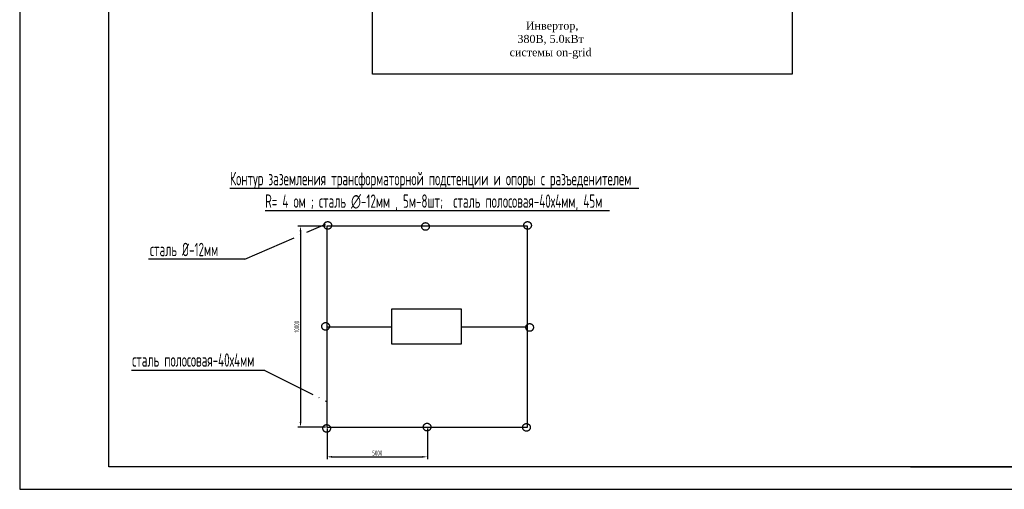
# Model space of a CAD drawing. Extents: x 10527 to 38813, y 13847 to 37526.
# Tile 60 of 256: x 35641 to 35862, y 35392 to 35497. Entities that reach past the tile are written whole.
import ezdxf

# ---------------------------------------------------------------- set-up
doc = ezdxf.new("R2010")
doc.units = 0
doc.header["$LTSCALE"] = 0.5
doc.header["$MEASUREMENT"] = 0
doc.linetypes.add('ACAD_ISO04W100', pattern=[30, 24, -3, 0, -3])
doc.linetypes.add('ACAD_ISO10W100', pattern=[18, 12, -3, 0, -3])
doc.layers.add('(007) Здания', color=7, linetype='Continuous')
doc.layers.add('SHTAMP', color=7, linetype='Continuous')
doc.styles.add('K', font='times.ttf', dxfattribs={"height": 2.5})
doc.styles.add('имитатор ГОСТа', font='isocpeur.ttf', dxfattribs={"width": 0.6, "height": 300})

msp = doc.modelspace()

# ---------------------------------------------------------------- linework, layer by layer
at = {"layer": '(007) Здания', "color": 18, "true_color": 0x000000}
msp.add_lwpolyline([(35640.883, 35391.774), (36060.883, 35391.774)], dxfattribs=at)
at = {"color": 7, "linetype": 'ByBlock', "lineweight": 25, "ltscale": 5}
msp.add_line((35640.883, 35688.774), (35640.883, 35391.774), dxfattribs=at)
at = {"color": 0, "linetype": 'ByBlock', "lineweight": 25, "ltscale": 5}
for p, q in [((35660.883, 35396.774), (35660.883, 35683.774)), ((36055.883, 35396.774), (35660.883, 35396.774))]:
    msp.add_line(p, q, dxfattribs=at)
at = {"lineweight": 25}
for p, q in [((35688.014, 35459.231), (35779.633, 35459.231)), ((35695.898, 35454.203), (35773.073, 35454.203))]:
    msp.add_line(p, q, dxfattribs=at)
at = {"linetype": 'ACAD_ISO04W100', "lineweight": 25}
for p, q in [((35691.37, 35443.316), (35709.402, 35451.15)), ((35695.842, 35418.344), (35709.698, 35411.424))]:
    msp.add_line(p, q, dxfattribs=at)
at = {"lineweight": 25, "ltscale": 30}
for p, q in [((35709.419, 35450.69), (35703.257, 35450.69)), ((35703.819, 35449.565), (35703.819, 35406.815)), ((35709.419, 35405.69), (35703.257, 35405.69)), ((35709.772, 35405.423), (35709.772, 35398.518)), ((35732.272, 35405.423), (35732.272, 35398.518)), ((35710.897, 35399.043), (35731.147, 35399.043))]:
    msp.add_line(p, q, dxfattribs=at)
at = {"linetype": 'ACAD_ISO10W100', "lineweight": 25, "ltscale": 30}
for p, q in [((35709.698, 35450.712), (35709.698, 35405.712)), ((35754.698, 35450.712), (35709.698, 35450.712)), ((35754.698, 35405.712), (35754.698, 35450.712)), ((35709.716, 35428.13), (35724.281, 35428.13)), ((35739.861, 35428.13), (35754.638, 35428.13)), ((35709.698, 35405.712), (35754.698, 35405.712))]:
    msp.add_line(p, q, dxfattribs=at)
at = {"color": 18, "true_color": 0x000000, "elevation": 626.828, "flags": 128}
msp.add_lwpolyline([(35836.577, 35528.465), (35813.998, 35528.465), (35813.998, 35484.742), (35719.975, 35484.742), (35719.975, 35503.965)], dxfattribs=at)
at = {"lineweight": 25}
for points in [[(35691.37, 35443.316), (35669.769, 35443.316)], [(35695.842, 35418.344), (35665.956, 35418.344)]]:
    msp.add_lwpolyline(points, dxfattribs=at)
at = {"lineweight": 25, "ltscale": 30}
msp.add_lwpolyline([(35724.281, 35432.175), (35739.861, 35432.175), (35739.861, 35424.292), (35724.281, 35424.292)], close=True, dxfattribs=at)
at = {"linetype": 'ACAD_ISO04W100', "lineweight": 25}
for centre in [(35709.92, 35450.861), (35731.834, 35450.623), (35754.702, 35450.861), (35709.443, 35428.25), (35755.178, 35428.012), (35709.682, 35405.401), (35732.198, 35405.712), (35754.464, 35405.639)]:
    msp.add_circle(centre, 0.859, dxfattribs=at)
at = {"lineweight": 25, "ltscale": 30}
for points in [[(35703.632, 35449.565), (35704.007, 35449.565), (35703.819, 35450.69)], [(35703.632, 35406.815), (35704.007, 35406.815), (35703.819, 35405.69)], [(35710.897, 35399.231), (35710.897, 35398.856), (35709.772, 35399.043)], [(35731.147, 35399.231), (35731.147, 35398.856), (35732.272, 35399.043)]]:
    msp.add_solid(points, dxfattribs=at)
at = {"layer": 'SHTAMP', "color": 0, "lineweight": 25}
msp.add_line((35840.568, 35396.774), (36025.568, 35396.774), dxfattribs=at)
msp.add_line((35840.568, 35396.774), (36025.568, 35396.774), dxfattribs=at)

# ---------------------------------------------------------------- texts
at = {"lineweight": 25, "style": 'имитатор ГОСТа', "width": 0.6}
for s, p in [('Контур заземления трансформаторной подстенции и опоры с разъеденителем     ', (35688.014, 35459.831)), ('R= 4 ом ; сталь ∅-12мм , 5м-8шт;  сталь полосовая-40х4мм, 45м ', (35695.898, 35454.803))]:
    msp.add_text(s, height=3, dxfattribs=at).set_placement(p)
at = {"insert": (35759.87, 35496.508), "char_height": 1.78902, "attachment_point": 2, "rotation": 0.02086, "style": 'K'}
msp.add_mtext_dynamic_manual_height_columns(' Инвертор, \\P380В, 5.0кВт\\Pсистемы on-grid', width=50.72576, gutter_width=0.15, heights=[0], dxfattribs=at)
at = {"linetype": 'ACAD_ISO04W100', "lineweight": 25, "char_height": 3, "attachment_point": 1, "style": 'имитатор ГОСТа'}
for s, insert, width in [('{\\fISOCPEUR|b0|i0|c204|p34;сталь} {\\fISOCPEUR|b0|i0|c204|p34;%%C}-12{\\fISOCPEUR|b0|i0|c204|p34;мм}', (35670.07, 35446.972), 15.43335), ('{\\fISOCPEUR|b0|i0|c204|p34;сталь} {\\fISOCPEUR|b0|i0|c204|p34;полосовая}-40{\\fISOCPEUR|b0|i0|c204|p34;х}4{\\fISOCPEUR|b0|i0|c204|p34;мм}', (35666.087, 35422.226), 35.02026)]:
    msp.add_mtext(s, dxfattribs=dict(at, insert=insert, width=width))
at = {"lineweight": 25, "ltscale": 30, "insert": (35702.966, 35428.19), "char_height": 1.125, "attachment_point": 5, "rotation": 90, "style": 'имитатор ГОСТа'}
msp.add_mtext('10000', dxfattribs=at)
at = {"lineweight": 25, "ltscale": 30, "insert": (35721.022, 35399.897), "char_height": 1.125, "attachment_point": 5, "style": 'имитатор ГОСТа'}
msp.add_mtext('5000', dxfattribs=at)

doc.saveas('drawing.dxf')
